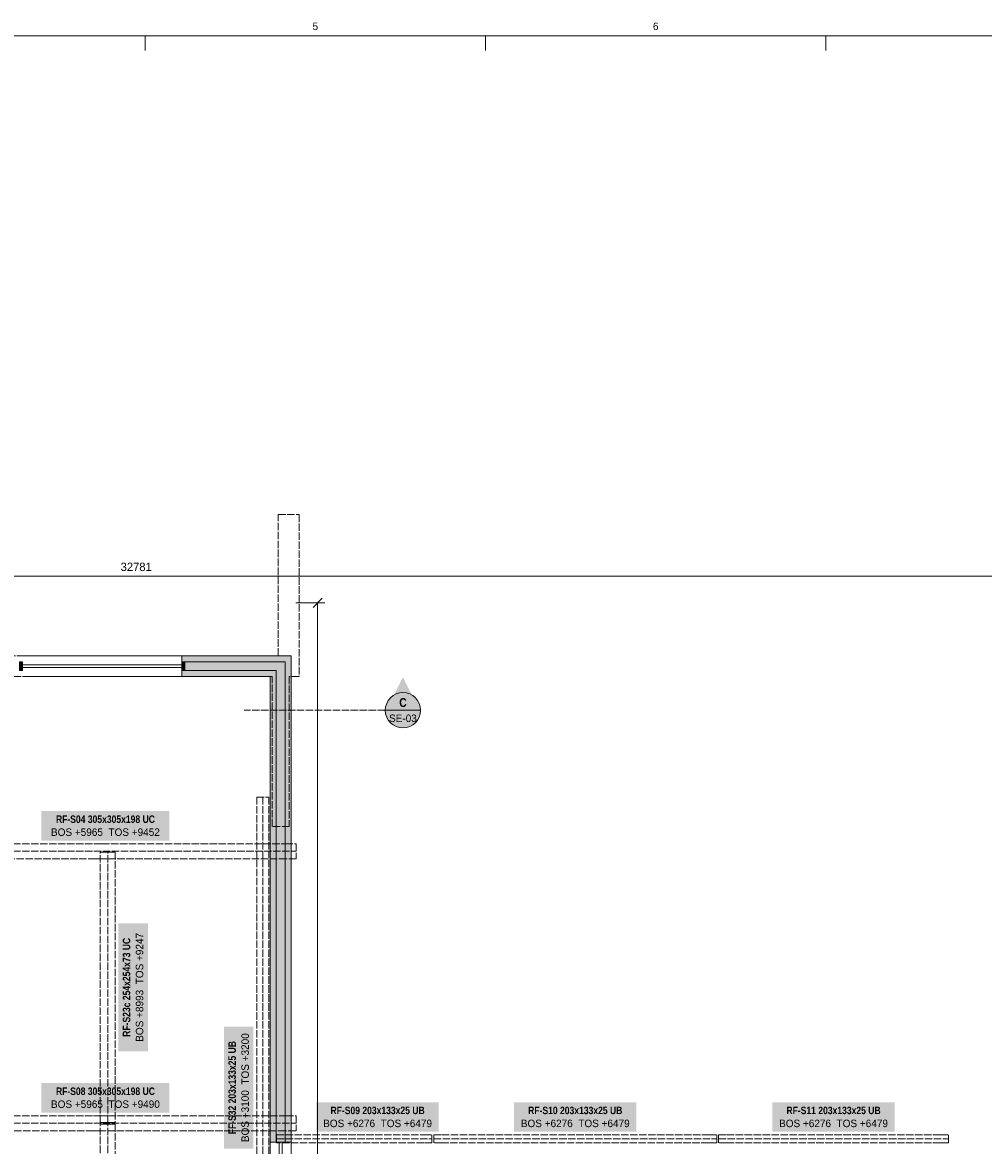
# Model space of a CAD drawing. Header units: millimetres. Extents: x 17 to 587, y 4 to 415.
# Tile 5 of 7: x 231 to 394, y 224 to 415. Entities that reach past the tile are written whole.
import ezdxf
from ezdxf.enums import TextEntityAlignment as Align

# ---------------------------------------------------------------- set-up
doc = ezdxf.new("R2010")
doc.units = ezdxf.units.MM
doc.linetypes.add('DASHED', pattern=[1.524, 1.27, -0.254])
for name, color, linetype in [('FILL-C_B2B2B5', 7, 'Continuous'), ('FILL-EPS', 7, 'Continuous'), ('FILL-RED', 7, 'Continuous'), ('FILL-TEAL_DK', 7, 'Continuous'), ('FILL-WHITE', 7, 'Continuous'), ('LINE-INK', 7, 'Continuous'), ('LINE-RED', 7, 'Continuous'), ('LINE-RED-DASH', 7, 'DASHED'), ('LINE-STEEL-DASH', 7, 'DASHED'), ('LINE-STEEL_GREY', 7, 'Continuous'), ('LINE-STEEL_GREY-DASH', 7, 'DASHED'), ('LINE-TEAL_DK', 7, 'Continuous'), ('TEXT-INK', 7, 'Continuous'), ('TEXT-RED', 7, 'Continuous'), ('TEXT-STEEL', 7, 'Continuous'), ('TEXT-STEEL_GREY', 7, 'Continuous')]:
    doc.layers.add(name, color=color, linetype=linetype)
doc.styles.add('OpenSansCondensed-Bold', font='OpenSansCondensed-Bold.ttf')

msp = doc.modelspace()

# ---------------------------------------------------------------- hatches: boundary and pattern name
at = {"layer": 'FILL-C_B2B2B5', "true_color": 0xb2b2b5}
h = msp.add_hatch(color=256, dxfattribs=at)
h.dxf.hatch_style = 1
h.paths.add_polyline_path([(273.8, 224.9), (273.8, 305.09), (257.77, 305.09), (257.77, 306.61), (275.33, 306.61), (275.33, 224.9)])
at = {"layer": 'FILL-EPS', "true_color": 0xccffff}
h = msp.add_hatch(color=256, dxfattribs=at)
h.dxf.hatch_style = 1
h.paths.add_polyline_path([(276.34, 307.63), (276.34, 224.9), (275.33, 224.9), (275.33, 306.61), (257.77, 306.61), (257.77, 307.63)])
h = msp.add_hatch(color=256, dxfattribs=at)
h.dxf.hatch_style = 1
h.paths.add_polyline_path([(272.79, 224.9), (272.79, 304.07), (257.77, 304.07), (257.77, 305.09), (273.8, 305.09), (273.8, 224.9)])
at = {"layer": 'FILL-RED', "true_color": 0xb81a1f}
h = msp.add_hatch(color=256, dxfattribs=at)
h.dxf.hatch_style = 1
h.paths.add_polyline_path([(295.34, 303.96), (292.49, 298.36), (298.19, 298.36)])
at = {"layer": 'FILL-TEAL_DK', "true_color": 0x006b5c}
h = msp.add_hatch(color=256, dxfattribs=at)
h.dxf.hatch_style = 1
h.paths.add_polyline_path([(230.67, 306.61), (230.67, 305.09), (230.17, 305.09), (230.17, 306.61)])
h = msp.add_hatch(color=256, dxfattribs=at)
h.dxf.hatch_style = 1
h.paths.add_polyline_path([(257.77, 306.61), (258.27, 306.61), (258.27, 305.09), (257.77, 305.09)])
at = {"layer": 'FILL-WHITE', "true_color": 0xffffff}
h = msp.add_hatch(color=256, dxfattribs=at)
h.dxf.hatch_style = 1
h.paths.add_polyline_path([(298.34, 298.36), (298.24, 299.14), (297.94, 299.86), (297.47, 300.48), (296.84, 300.96), (296.12, 301.26), (295.34, 301.36), (294.57, 301.26), (293.84, 300.96), (293.22, 300.48), (292.75, 299.86), (292.45, 299.14), (292.34, 298.36), (292.45, 297.58), (292.75, 296.86), (293.22, 296.24), (293.84, 295.76), (294.57, 295.46), (295.34, 295.36), (296.12, 295.46), (296.84, 295.76), (297.47, 296.24), (297.94, 296.86), (298.24, 297.58)])
h = msp.add_hatch(color=256, dxfattribs=at)
h.dxf.hatch_style = 1
h.paths.add_polyline_path([(233.87, 276.21), (255.66, 276.21), (255.66, 281.22), (233.87, 281.22)])
h = msp.add_hatch(color=256, dxfattribs=at)
h.dxf.hatch_style = 1
h.paths.add_polyline_path([(251.98, 240.36), (251.98, 262.15), (246.97, 262.15), (246.97, 240.36)])
h = msp.add_hatch(color=256, dxfattribs=at)
h.dxf.hatch_style = 1
h.paths.add_polyline_path([(269.93, 223.84), (269.93, 244.55), (264.92, 244.55), (264.92, 223.84)])
h = msp.add_hatch(color=256, dxfattribs=at)
h.dxf.hatch_style = 1
h.paths.add_polyline_path([(233.87, 229.96), (255.66, 229.96), (255.66, 234.97), (233.87, 234.97)])
h = msp.add_hatch(color=256, dxfattribs=at)
h.dxf.hatch_style = 1
h.paths.add_polyline_path([(280.62, 226.7), (301.43, 226.7), (301.43, 231.71), (280.62, 231.71)])
h = msp.add_hatch(color=256, dxfattribs=at)
h.dxf.hatch_style = 1
h.paths.add_polyline_path([(314.22, 226.7), (335.04, 226.7), (335.04, 231.71), (314.22, 231.71)])
h = msp.add_hatch(color=256, dxfattribs=at)
h.dxf.hatch_style = 1
h.paths.add_polyline_path([(358.12, 226.7), (378.94, 226.7), (378.94, 231.71), (358.12, 231.71)])

# ---------------------------------------------------------------- linework, layer by layer
at = {"layer": 'LINE-INK', "lineweight": 5}
for p, q in [((251.5, 413), (251.5, 410.5)), ((309.38, 413), (309.38, 410.5)), ((367.25, 413), (367.25, 410.5)), ((413.91, 321.13), (86.09, 321.13)), ((280.07, 315.85), (281.62, 317.4)), ((277.14, 316.63), (282.04, 316.63)), ((280.84, 117.37), (280.84, 316.63)), ((257.77, 307.63), (230.67, 307.63)), ((257.77, 306.1), (230.67, 306.1)), ((257.77, 305.6), (230.67, 305.6)), ((257.77, 304.07), (230.67, 304.07)), ((272.79, 206.7), (272.79, 224.9)), ((274.32, 206.7), (274.32, 224.9)), ((274.82, 206.7), (274.82, 224.9)), ((276.34, 206.7), (276.34, 224.9))]:
    msp.add_line(p, q, dxfattribs=at)
for points in [[(20, 7), (587, 7), (587, 413), (20, 413)], [(257.77, 307.63), (276.34, 307.63), (276.34, 224.9), (272.79, 224.9), (272.79, 304.07), (257.77, 304.07)]]:
    msp.add_lwpolyline(points, close=True, dxfattribs=at)
at = {"layer": 'LINE-RED', "lineweight": 5}
msp.add_line((292.34, 298.36), (298.34, 298.36), dxfattribs=at)
msp.add_circle((295.34, 298.36), 3, dxfattribs=at)
at = {"layer": 'LINE-RED-DASH', "lineweight": 5}
msp.add_line((295.34, 298.36), (268.34, 298.36), dxfattribs=at)
at = {"layer": 'LINE-STEEL-DASH', "lineweight": 5}
for p, q in [((271.51, 184.79), (271.51, 283.6)), ((212.32, 274.38), (277.21, 274.38)), ((245.15, 228.28), (245.15, 274.23)), ((212.32, 228.13), (277.21, 228.13)), ((245.15, 188.02), (245.15, 227.98)), ((273.86, 225.48), (300.27, 225.48)), ((300.57, 225.48), (348.69, 225.48)), ((348.99, 225.48), (388.07, 225.48))]:
    msp.add_line(p, q, dxfattribs=at)
for points in [[(270.48, 184.79), (270.48, 184.79), (270.48, 283.6), (270.48, 283.6), (272.43, 283.6), (272.53, 283.6), (272.53, 283.6), (272.53, 184.79), (272.43, 184.79)], [(212.32, 275.66), (243.1, 275.66), (243.17, 275.66), (244.18, 275.66), (275.37, 275.66), (277.09, 275.66), (277.21, 275.66), (277.21, 273.1), (275.49, 273.1), (244.18, 273.1), (244.11, 273.1), (243.17, 273.1), (243.1, 273.1), (212.32, 273.1), (212.32, 274.33), (212.32, 274.43)], [(243.1, 275.66), (243.1, 275.68), (243.1, 275.68), (243.1, 275.68), (243.1, 275.68)], [(244.18, 275.66), (244.18, 275.68), (244.18, 275.68), (244.18, 275.68), (244.18, 275.68)], [(243.88, 228.28), (243.88, 274.23), (245.11, 274.23), (245.19, 274.23), (246.42, 274.23), (246.42, 228.28), (245.19, 228.28), (245.11, 228.28)], [(277.21, 273.1), (277.21, 273.08), (277.21, 273.08), (277.21, 273.08), (277.21, 273.08)], [(212.32, 229.41), (242.72, 229.41), (242.79, 229.41), (243.8, 229.41), (275.37, 229.41), (275.49, 229.41), (277.09, 229.41), (277.21, 229.41), (277.21, 226.85), (277.09, 226.85), (275.37, 226.85), (243.8, 226.85), (243.73, 226.85), (242.79, 226.85), (242.72, 226.85), (212.32, 226.85), (212.32, 228.08), (212.32, 228.18)], [(242.72, 229.41), (242.72, 229.43), (242.72, 229.43), (242.72, 229.43), (242.72, 229.43)], [(243.8, 229.41), (243.8, 229.43), (243.8, 229.43), (243.8, 229.43), (243.8, 229.43)], [(275.37, 229.41), (275.37, 229.43), (275.37, 229.43)], [(277.21, 229.41), (277.21, 229.43), (277.21, 229.43), (277.21, 229.43), (277.21, 229.43)], [(243.88, 188.02), (243.88, 188.02), (243.88, 227.98), (245.11, 227.98), (245.11, 227.98), (245.19, 227.98), (245.19, 227.98), (246.42, 227.98), (246.42, 188.02), (246.42, 188.02), (245.19, 188.02), (245.19, 188.02), (245.11, 188.02), (245.11, 188.02)], [(273.86, 224.81), (273.86, 224.81), (273.86, 225.45), (273.86, 225.45), (273.86, 225.45), (273.86, 225.51), (273.86, 225.51), (273.86, 225.51), (273.86, 226.15), (273.86, 226.15), (273.86, 226.15), (298.89, 226.15), (300.27, 226.15), (300.27, 225.51), (300.27, 225.45), (300.27, 225.45), (300.27, 224.81), (300.27, 224.81), (300.27, 224.81), (298.89, 224.81), (273.86, 224.81)], [(300.57, 224.81), (300.57, 225.45), (300.57, 225.51), (300.57, 225.51), (300.57, 226.15), (300.57, 226.15), (300.57, 226.15), (301.95, 226.15), (301.95, 226.15), (347.31, 226.15), (348.69, 226.15), (348.69, 225.51), (348.69, 225.45), (348.69, 225.45), (348.69, 224.81), (348.69, 224.81), (348.69, 224.81), (347.31, 224.81), (347.31, 224.81), (301.95, 224.81)], [(348.99, 224.81), (348.99, 225.45), (348.99, 225.51), (348.99, 225.51), (348.99, 226.15), (348.99, 226.15), (348.99, 226.15), (350.37, 226.15), (350.37, 226.15), (350.37, 226.15), (386.69, 226.15), (388.07, 226.15), (388.07, 225.51), (388.07, 225.45), (388.07, 225.45), (388.07, 224.81), (388.07, 224.81), (388.07, 224.81), (386.69, 224.81), (386.69, 224.81), (386.69, 224.81), (350.37, 224.81)]]:
    msp.add_lwpolyline(points, close=True, dxfattribs=at)
at = {"layer": 'LINE-STEEL_GREY', "lineweight": 5}
msp.add_lwpolyline([(273.8, 224.9), (273.8, 305.09), (257.77, 305.09), (257.77, 306.61), (275.33, 306.61), (275.33, 224.9)], close=True, dxfattribs=at)
at = {"layer": 'LINE-STEEL_GREY-DASH', "lineweight": 5}
msp.add_lwpolyline([(86.09, 134.25), (86.09, 307.63), (147.97, 307.63), (147.97, 316.63), (214.47, 316.63), (214.47, 307.63), (274.14, 307.63), (274.14, 331.63), (277.7, 331.63), (277.7, 304.07), (276, 304.07), (276, 278.6), (273.14, 278.6), (273.14, 304.07), (213.73, 304.07), (213.73, 153.6)], dxfattribs=at)
at = {"layer": 'LINE-TEAL_DK', "lineweight": 5}
for points in [[(230.67, 306.61), (230.67, 305.09), (230.17, 305.09), (230.17, 306.61)], [(257.77, 306.61), (258.27, 306.61), (258.27, 305.09), (257.77, 305.09)]]:
    msp.add_lwpolyline(points, close=True, dxfattribs=at)

# ---------------------------------------------------------------- texts
at = {"layer": 'TEXT-INK'}
msp.add_text('32781', height=1.422, dxfattribs=at).set_placement((250, 322.03), align=Align.CENTER)
at = {"layer": 'TEXT-RED', "style": 'OpenSansCondensed-Bold'}
msp.add_text('C', height=1.52, dxfattribs=at).set_placement((295.34, 298.91), align=Align.CENTER)
at = {"layer": 'TEXT-RED'}
msp.add_text('SE-03', height=1.27, dxfattribs=at).set_placement((295.34, 296.36), align=Align.CENTER)
at = {"layer": 'TEXT-STEEL', "style": 'OpenSansCondensed-Bold'}
for s, p in [('RF-S04 305x305x198 UC', (244.77, 279.2)), ('RF-S08 305x305x198 UC', (244.77, 232.95)), ('RF-S09 203x133x25 UB', (291.03, 229.69)), ('RF-S10 203x133x25 UB', (324.63, 229.69)), ('RF-S11 203x133x25 UB', (368.53, 229.69))]:
    msp.add_text(s, height=1.27, dxfattribs=at).set_placement(p, align=Align.CENTER)
at = {"layer": 'TEXT-STEEL'}
for s, p in [('BOS +5965  TOS +9452', (244.77, 277)), ('BOS +5965  TOS +9490', (244.77, 230.75)), ('BOS +6276  TOS +6479', (291.03, 227.48)), ('BOS +6276  TOS +6479', (324.63, 227.48)), ('BOS +6276  TOS +6479', (368.53, 227.48))]:
    msp.add_text(s, height=1.27, dxfattribs=at).set_placement(p, align=Align.CENTER)
at = {"layer": 'TEXT-STEEL', "style": 'OpenSansCondensed-Bold'}
for s, p in [('RF-S23c 254x254x73 UC', (248.99, 251.25)), ('FF-S32 203x133x25 UB', (266.94, 234.19))]:
    msp.add_text(s, height=1.27, rotation=90, dxfattribs=at).set_placement(p, align=Align.CENTER)
at = {"layer": 'TEXT-STEEL'}
for s, p in [('BOS +8993  TOS +9247', (251.2, 251.25)), ('BOS +3100  TOS +3200', (269.15, 234.19))]:
    msp.add_text(s, height=1.27, rotation=90, dxfattribs=at).set_placement(p, align=Align.CENTER)
at = {"layer": 'TEXT-STEEL_GREY'}
for s, p in [('5', (280.44, 414)), ('6', (338.31, 414))]:
    msp.add_text(s, height=1.27, dxfattribs=at).set_placement(p, align=Align.CENTER)

doc.saveas('drawing.dxf')
